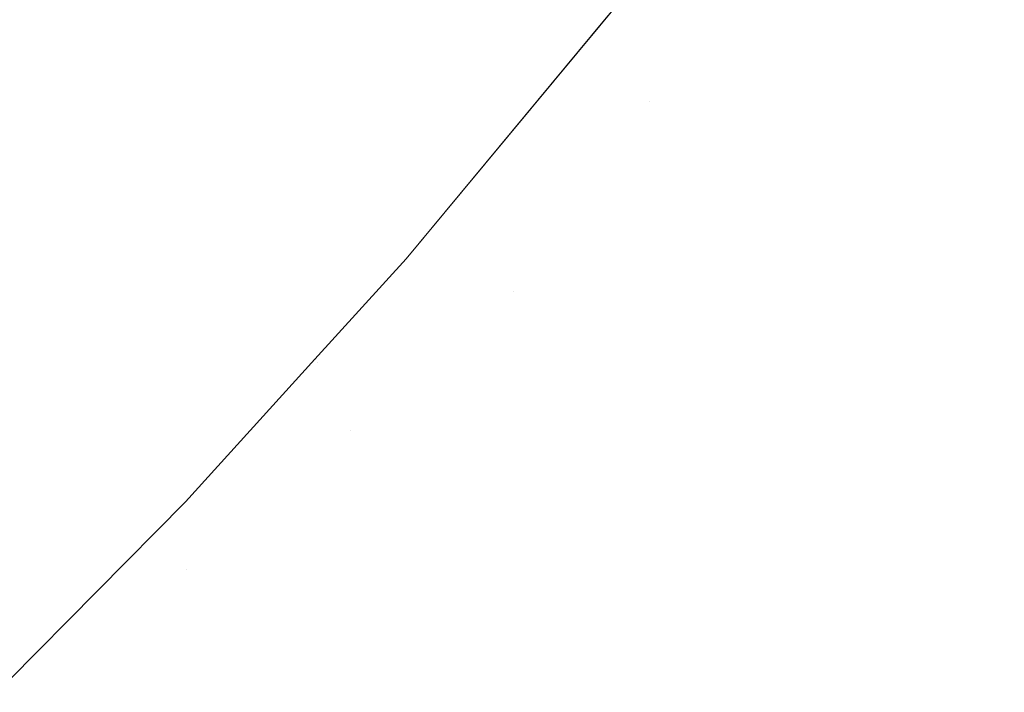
# Model space of a CAD drawing. Header units: centimetres. Extents: x -17.1 to 18.2, y 4.2 to 6.
# Tile 230 of 256: x 6.2985 to 6.3184, y 4.5324 to 4.546. Entities that reach past the tile are written whole.
import ezdxf

# ---------------------------------------------------------------- set-up
doc = ezdxf.new("R2010")
doc.units = ezdxf.units.CM
doc.header["$LTSCALE"] = 2.54
doc.layers.add('Lucido design-1', color=7, linetype='Continuous')

# ---------------------------------------------------------------- blocks, each defined once
blk = doc.blocks.new('Gruppo-3-1')
at = {"color": 7, "linetype": 'Continuous', "lineweight": 9}
blk.add_3dface([(-17.020308, 5.900212, -2276.22217), (-17.020308, 4.300212, -2276.22217), (18.147234, 4.300212, -2276.22217), (18.147234, 5.900212, -2276.22217)], dxfattribs=at)
for points, invisible_edges in [([(18.147234, 5.900212, -2277.02217), (6.24222, 4.401209, -2277.02217), (6.247738, 4.402007, -2277.02217)], 9), ([(6.24222, 4.401209, -2277.02217), (18.147234, 5.900212, -2277.02217), (18.147234, 4.300212, -2277.02217)], 9), ([(18.147234, 5.900212, -2277.02217), (6.247738, 4.402007, -2277.02217), (6.250767, 4.402575, -2277.02217)], 9), ([(6.250767, 4.402575, -2277.02217), (6.253268, 4.403044, -2277.02217), (18.147234, 5.900212, -2277.02217)], 10), ([(18.147234, 5.900212, -2277.02217), (6.253268, 4.403044, -2277.02217), (6.258817, 4.404324, -2277.02217)], 9), ([(18.147234, 5.900212, -2277.02217), (6.258817, 4.404324, -2277.02217), (6.26439, 4.405856, -2277.02217)], 9), ([(18.147234, 5.900212, -2277.02217), (6.26439, 4.405856, -2277.02217), (6.269994, 4.407647, -2277.02217)], 9), ([(18.147234, 5.900212, -2277.02217), (6.269994, 4.407647, -2277.02217), (6.275634, 4.409711, -2277.02217)], 9), ([(18.147234, 5.900212, -2277.02217), (6.275634, 4.409711, -2277.02217), (6.281313, 4.412058, -2277.02217)], 9), ([(18.147234, 5.900212, -2277.02217), (6.281313, 4.412058, -2277.02217), (6.287038, 4.414703, -2277.02217)], 9), ([(18.147234, 5.900212, -2277.02217), (6.287038, 4.414703, -2277.02217), (6.292811, 4.417664, -2277.02217)], 9), ([(18.147234, 5.900212, -2277.02217), (6.292811, 4.417664, -2277.02217), (6.298004, 4.420601, -2277.02217), (6.298635, 4.420958, -2277.02217)], 9), ([(18.147234, 5.900212, -2277.02217), (6.298635, 4.420958, -2277.02217), (6.304513, 4.424607, -2277.02217)], 9), ([(18.147234, 5.900212, -2277.02217), (6.304513, 4.424607, -2277.02217), (6.310445, 4.428633, -2277.02217)], 9), ([(18.147234, 5.900212, -2277.02217), (6.310445, 4.428633, -2277.02217), (6.316431, 4.433061, -2277.02217)], 9), ([(18.147234, 5.900212, -2277.02217), (6.316431, 4.433061, -2277.02217), (6.319508, 4.435537, -2277.02217), (6.322469, 4.437919, -2277.02217)], 9), ([(6.299658, 4.549052, -2276.674006), (6.296792, 4.545963, -2276.674006), (6.296319, 4.546992, -2276.671794), (6.299167, 4.550061, -2276.671794)], 15), ([(6.317874, 4.549797, -2276.952099), (6.318157, 4.549332, -2276.954044), (6.3154, 4.545597, -2276.954044), (6.315125, 4.546074, -2276.952099)], 15), ([(6.300988, 4.546321, -2276.680769), (6.303821, 4.549559, -2276.680769), (6.30423, 4.548765, -2276.683058), (6.301383, 4.54551, -2276.683058)], 15), ([(6.308426, 4.549479, -2276.692323), (6.30872, 4.54894, -2276.694654), (6.305902, 4.545527, -2276.694654), (6.305618, 4.546078, -2276.692323)], 15), ([(6.310369, 4.545925, -2276.925344), (6.31315, 4.549489, -2276.925344), (6.313219, 4.54937, -2276.928615), (6.310435, 4.545803, -2276.928615)], 15), ([(6.31315, 4.549489, -2276.925344), (6.310369, 4.545925, -2276.925344), (6.310799, 4.546528, -2276.92217)], 11), ([(6.310435, 4.545803, -2276.928615), (6.313219, 4.54937, -2276.928615), (6.313339, 4.549163, -2276.931982), (6.310551, 4.545591, -2276.931982)], 15), ([(6.315697, 4.545084, -2276.956004), (6.3154, 4.545597, -2276.954044), (6.318157, 4.549332, -2276.954044), (6.318463, 4.548831, -2276.956004)], 15), ([(6.310551, 4.545591, -2276.931982), (6.313339, 4.549163, -2276.931982), (6.313514, 4.54886, -2276.935444), (6.310721, 4.545281, -2276.935444)], 15), ([(6.300126, 4.548092, -2276.676241), (6.297241, 4.544983, -2276.676241), (6.296792, 4.545963, -2276.674006), (6.299658, 4.549052, -2276.674006)], 15), ([(6.306162, 4.545024, -2276.696987), (6.305902, 4.545527, -2276.694654), (6.30872, 4.54894, -2276.694654), (6.308989, 4.548449, -2276.696987)], 15), ([(6.301383, 4.54551, -2276.683058), (6.30423, 4.548765, -2276.683058), (6.304615, 4.54802, -2276.68536), (6.301754, 4.544749, -2276.68536)], 15), ([(6.310721, 4.545281, -2276.935444), (6.313514, 4.54886, -2276.935444), (6.31375, 4.548453, -2276.938998), (6.310949, 4.544863, -2276.938998)], 15), ([(6.318463, 4.548831, -2276.956004), (6.318793, 4.548291, -2276.957979), (6.316016, 4.544531, -2276.957979), (6.315697, 4.545084, -2276.956004)], 15), ([(6.308989, 4.548449, -2276.696987), (6.309232, 4.548004, -2276.699319), (6.306397, 4.544569, -2276.699319), (6.306162, 4.545024, -2276.696987)], 15), ([(6.310949, 4.544863, -2276.938998), (6.31375, 4.548453, -2276.938998), (6.314051, 4.547932, -2276.942641), (6.31124, 4.54433, -2276.942641)], 15), ([(6.316359, 4.543938, -2276.959966), (6.316016, 4.544531, -2276.957979), (6.318793, 4.548291, -2276.957979), (6.319146, 4.547713, -2276.959966)], 15), ([(6.300569, 4.547182, -2276.678496), (6.297667, 4.544054, -2276.678496), (6.297241, 4.544983, -2276.676241), (6.300126, 4.548092, -2276.676241)], 15), ([(6.302101, 4.544037, -2276.687674), (6.301754, 4.544749, -2276.68536), (6.304615, 4.54802, -2276.68536), (6.304975, 4.547324, -2276.687674)], 15), ([(6.306608, 4.544161, -2276.701649), (6.306397, 4.544569, -2276.699319), (6.309232, 4.548004, -2276.699319), (6.309451, 4.547605, -2276.701649)], 15), ([(6.31124, 4.54433, -2276.942641), (6.314051, 4.547932, -2276.942641), (6.314423, 4.547288, -2276.946366), (6.3116, 4.543672, -2276.946366)], 15), ([(6.309451, 4.547605, -2276.701649), (6.309644, 4.547251, -2276.703974), (6.306794, 4.543799, -2276.703974), (6.306608, 4.544161, -2276.701649)], 15), ([(6.319146, 4.547713, -2276.959966), (6.319524, 4.547094, -2276.961965), (6.316725, 4.543304, -2276.961965), (6.316359, 4.543938, -2276.959966)], 15), ([(6.300988, 4.546321, -2276.680769), (6.29807, 4.543175, -2276.680769), (6.297667, 4.544054, -2276.678496), (6.300569, 4.547182, -2276.678496)], 15), ([(6.304975, 4.547324, -2276.687674), (6.305309, 4.546676, -2276.689995), (6.302423, 4.543376, -2276.689995), (6.302101, 4.544037, -2276.687674)], 15), ([(6.306958, 4.543483, -2276.706291), (6.306794, 4.543799, -2276.703974), (6.309644, 4.547251, -2276.703974), (6.309813, 4.546942, -2276.706291)], 15), ([(6.311808, 4.543292, -2276.948259), (6.3116, 4.543672, -2276.946366), (6.314423, 4.547288, -2276.946366), (6.314637, 4.546918, -2276.948259)], 15), ([(6.309813, 4.546942, -2276.706291), (6.309958, 4.546677, -2276.7086), (6.307098, 4.543212, -2276.7086), (6.306958, 4.543483, -2276.706291)], 15), ([(6.317116, 4.542628, -2276.963974), (6.316725, 4.543304, -2276.961965), (6.319524, 4.547094, -2276.961965), (6.319927, 4.546434, -2276.963974)], 15), ([(6.314637, 4.546918, -2276.948259), (6.31487, 4.546513, -2276.95017), (6.312034, 4.542878, -2276.95017), (6.311808, 4.543292, -2276.948259)], 15), ([(6.302721, 4.542764, -2276.692323), (6.302423, 4.543376, -2276.689995), (6.305309, 4.546676, -2276.689995), (6.305618, 4.546078, -2276.692323)], 15), ([(6.307215, 4.542985, -2276.710899), (6.307098, 4.543212, -2276.7086), (6.309958, 4.546677, -2276.7086), (6.310079, 4.546455, -2276.710899)], 15), ([(6.310079, 4.546455, -2276.710899), (6.310177, 4.546275, -2276.713185), (6.30731, 4.542802, -2276.713185), (6.307215, 4.542985, -2276.710899)], 15), ([(6.307452, 4.542501, -2276.72217), (6.310799, 4.546528, -2276.72217), (6.310799, 4.546528, -2276.92217), (6.310337, 4.545972, -2276.92217)], 10), ([(6.310337, 4.545982, -2276.71995), (6.310799, 4.546528, -2276.72217), (6.307452, 4.542501, -2276.72217), (6.307464, 4.542502, -2276.71995)], 13), ([(6.310369, 4.545925, -2276.925344), (6.310337, 4.545972, -2276.92217), (6.310799, 4.546528, -2276.92217)], 9), ([(6.31228, 4.542428, -2276.952099), (6.312034, 4.542878, -2276.95017), (6.31487, 4.546513, -2276.95017), (6.315125, 4.546074, -2276.952099)], 15), ([(6.319927, 4.546434, -2276.963974), (6.320355, 4.545732, -2276.96599), (6.317532, 4.541908, -2276.96599), (6.317116, 4.542628, -2276.963974)], 15), ([(6.301383, 4.54551, -2276.683058), (6.29845, 4.542348, -2276.683058), (6.29807, 4.543175, -2276.680769), (6.300988, 4.546321, -2276.680769)], 15), ([(6.307382, 4.542661, -2276.715456), (6.30731, 4.542802, -2276.713185), (6.310177, 4.546275, -2276.713185), (6.310253, 4.546137, -2276.715456)], 15), ([(6.310253, 4.546137, -2276.715456), (6.310306, 4.54604, -2276.717712), (6.307434, 4.542561, -2276.717712), (6.307382, 4.542661, -2276.715456)], 15), ([(6.305618, 4.546078, -2276.692323), (6.305902, 4.545527, -2276.694654), (6.302995, 4.542202, -2276.694654), (6.302721, 4.542764, -2276.692323)], 15), ([(6.310369, 4.545925, -2276.925344), (6.307495, 4.542443, -2276.925344), (6.306327, 4.541147, -2276.92217), (6.310337, 4.545972, -2276.92217)], 11), ([(6.310337, 4.545972, -2276.92217), (6.306327, 4.541147, -2276.72217), (6.307452, 4.542501, -2276.72217)], 9), ([(6.310337, 4.545972, -2276.92217), (6.306327, 4.541147, -2276.92217), (6.306327, 4.541147, -2276.72217)], 10), ([(6.307464, 4.542502, -2276.71995), (6.307434, 4.542561, -2276.717712), (6.310306, 4.54604, -2276.717712), (6.310337, 4.545982, -2276.71995)], 15), ([(6.315125, 4.546074, -2276.952099), (6.3154, 4.545597, -2276.954044), (6.312547, 4.541941, -2276.954044), (6.31228, 4.542428, -2276.952099)], 15), ([(6.310435, 4.545803, -2276.928615), (6.307559, 4.542319, -2276.928615), (6.307495, 4.542443, -2276.925344), (6.310369, 4.545925, -2276.925344)], 15), ([(6.310551, 4.545591, -2276.931982), (6.307671, 4.542102, -2276.931982), (6.307559, 4.542319, -2276.928615), (6.310435, 4.545803, -2276.928615)], 15), ([(6.310721, 4.545281, -2276.935444), (6.307835, 4.541785, -2276.935444), (6.307671, 4.542102, -2276.931982), (6.310551, 4.545591, -2276.931982)], 15), ([(6.312834, 4.541415, -2276.956004), (6.312547, 4.541941, -2276.954044), (6.3154, 4.545597, -2276.954044), (6.315697, 4.545084, -2276.956004)], 15), ([(6.317974, 4.541144, -2276.968013), (6.317532, 4.541908, -2276.96599), (6.320355, 4.545732, -2276.96599), (6.320811, 4.544986, -2276.968013)], 15), ([(6.301754, 4.544749, -2276.68536), (6.298806, 4.541571, -2276.68536), (6.29845, 4.542348, -2276.683058), (6.301383, 4.54551, -2276.683058)], 15), ([(6.303245, 4.541689, -2276.696987), (6.302995, 4.542202, -2276.694654), (6.305902, 4.545527, -2276.694654), (6.306162, 4.545024, -2276.696987)], 15), ([(6.310949, 4.544863, -2276.938998), (6.308055, 4.541358, -2276.938998), (6.307835, 4.541785, -2276.935444), (6.310721, 4.545281, -2276.935444)], 15), ([(6.306162, 4.545024, -2276.696987), (6.306397, 4.544569, -2276.699319), (6.303471, 4.541224, -2276.699319), (6.303245, 4.541689, -2276.696987)], 15), ([(6.315697, 4.545084, -2276.956004), (6.316016, 4.544531, -2276.957979), (6.313143, 4.540849, -2276.957979), (6.312834, 4.541415, -2276.956004)], 15), ([(6.320811, 4.544986, -2276.968013), (6.321294, 4.544196, -2276.97004), (6.318442, 4.540334, -2276.97004), (6.317974, 4.541144, -2276.968013)], 15), ([(6.299139, 4.540845, -2276.687674), (6.298806, 4.541571, -2276.68536), (6.301754, 4.544749, -2276.68536), (6.302101, 4.544037, -2276.687674)], 15), ([(6.31124, 4.54433, -2276.942641), (6.308337, 4.540813, -2276.942641), (6.308055, 4.541358, -2276.938998), (6.310949, 4.544863, -2276.938998)], 15), ([(6.303674, 4.540807, -2276.701649), (6.303471, 4.541224, -2276.699319), (6.306397, 4.544569, -2276.699319), (6.306608, 4.544161, -2276.701649)], 15), ([(6.313475, 4.540242, -2276.959966), (6.313143, 4.540849, -2276.957979), (6.316016, 4.544531, -2276.957979), (6.316359, 4.543938, -2276.959966)], 15), ([(6.306608, 4.544161, -2276.701649), (6.306794, 4.543799, -2276.703974), (6.303854, 4.540437, -2276.703974), (6.303674, 4.540807, -2276.701649)], 15), ([(6.308502, 4.540493, -2276.944493), (6.308337, 4.540813, -2276.942641), (6.31124, 4.54433, -2276.942641)], 11), ([(6.31124, 4.54433, -2276.942641), (6.3116, 4.543672, -2276.946366), (6.308502, 4.540493, -2276.944493)], 11), ([(6.302101, 4.544037, -2276.687674), (6.302423, 4.543376, -2276.689995), (6.299449, 4.540171, -2276.689995), (6.299139, 4.540845, -2276.687674)], 15), ([(6.304011, 4.540114, -2276.706291), (6.303854, 4.540437, -2276.703974), (6.306794, 4.543799, -2276.703974), (6.306958, 4.543483, -2276.706291)], 15), ([(6.316359, 4.543938, -2276.959966), (6.316725, 4.543304, -2276.961965), (6.31383, 4.539593, -2276.961965), (6.313475, 4.540242, -2276.959966)], 15), ([(6.3116, 4.543672, -2276.946366), (6.308684, 4.540139, -2276.946366), (6.308502, 4.540493, -2276.944493)], 11), ([(6.308884, 4.539752, -2276.948259), (6.308684, 4.540139, -2276.946366), (6.3116, 4.543672, -2276.946366), (6.311808, 4.543292, -2276.948259)], 15), ([(6.299735, 4.539546, -2276.692323), (6.299449, 4.540171, -2276.689995), (6.302423, 4.543376, -2276.689995), (6.302721, 4.542764, -2276.692323)], 15), ([(6.306958, 4.543483, -2276.706291), (6.307098, 4.543212, -2276.7086), (6.304146, 4.539837, -2276.7086), (6.304011, 4.540114, -2276.706291)], 15), ([(6.304259, 4.539606, -2276.710899), (6.304146, 4.539837, -2276.7086), (6.307098, 4.543212, -2276.7086), (6.307215, 4.542985, -2276.710899)], 15), ([(6.311808, 4.543292, -2276.948259), (6.312034, 4.542878, -2276.95017), (6.309103, 4.539328, -2276.95017), (6.308884, 4.539752, -2276.948259)], 15), ([(6.314208, 4.538901, -2276.963974), (6.31383, 4.539593, -2276.961965), (6.316725, 4.543304, -2276.961965), (6.317116, 4.542628, -2276.963974)], 15), ([(6.307215, 4.542985, -2276.710899), (6.30731, 4.542802, -2276.713185), (6.30435, 4.539418, -2276.713185), (6.304259, 4.539606, -2276.710899)], 15), ([(6.302721, 4.542764, -2276.692323), (6.302995, 4.542202, -2276.694654), (6.299998, 4.538972, -2276.694654), (6.299735, 4.539546, -2276.692323)], 15), ([(6.304421, 4.539274, -2276.715456), (6.30435, 4.539418, -2276.713185), (6.30731, 4.542802, -2276.713185), (6.307382, 4.542661, -2276.715456)], 15), ([(6.309341, 4.538868, -2276.952099), (6.309103, 4.539328, -2276.95017), (6.312034, 4.542878, -2276.95017), (6.31228, 4.542428, -2276.952099)], 15), ([(6.307382, 4.542661, -2276.715456), (6.307434, 4.542561, -2276.717712), (6.30447, 4.539172, -2276.717712), (6.304421, 4.539274, -2276.715456)], 15), ([(6.3045, 4.539112, -2276.71995), (6.30447, 4.539172, -2276.717712), (6.307434, 4.542561, -2276.717712), (6.307464, 4.542502, -2276.71995)], 15), ([(6.317116, 4.542628, -2276.963974), (6.317532, 4.541908, -2276.96599), (6.314611, 4.538164, -2276.96599), (6.314208, 4.538901, -2276.963974)], 15), ([(6.3045, 4.539112, -2276.71995), (6.307464, 4.542502, -2276.71995), (6.306327, 4.541147, -2276.72217)], 11), ([(6.304529, 4.539052, -2276.925344), (6.307495, 4.542443, -2276.925344), (6.307559, 4.542319, -2276.928615), (6.304591, 4.538925, -2276.928615)], 15), ([(6.306327, 4.541147, -2276.92217), (6.307495, 4.542443, -2276.925344), (6.304529, 4.539052, -2276.925344)], 11), ([(6.307464, 4.542502, -2276.71995), (6.307452, 4.542501, -2276.72217), (6.306327, 4.541147, -2276.72217)], 9), ([(6.31228, 4.542428, -2276.952099), (6.312547, 4.541941, -2276.954044), (6.309598, 4.538369, -2276.954044), (6.309341, 4.538868, -2276.952099)], 15), ([(6.295431, 4.539286, -2276.683058), (6.29845, 4.542348, -2276.683058), (6.298806, 4.541571, -2276.68536), (6.295772, 4.538494, -2276.68536)], 15), ([(6.300238, 4.538449, -2276.696987), (6.299998, 4.538972, -2276.694654), (6.302995, 4.542202, -2276.694654), (6.303245, 4.541689, -2276.696987)], 15), ([(6.304591, 4.538925, -2276.928615), (6.307559, 4.542319, -2276.928615), (6.307671, 4.542102, -2276.931982), (6.304699, 4.538704, -2276.931982)], 15), ([(6.304699, 4.538704, -2276.931982), (6.307671, 4.542102, -2276.931982), (6.307835, 4.541785, -2276.935444), (6.304856, 4.538379, -2276.935444)], 15), ([(6.304856, 4.538379, -2276.935444), (6.307835, 4.541785, -2276.935444), (6.308055, 4.541358, -2276.938998), (6.305069, 4.537943, -2276.938998)], 15), ([(6.309876, 4.537832, -2276.956004), (6.309598, 4.538369, -2276.954044), (6.312547, 4.541941, -2276.954044), (6.312834, 4.541415, -2276.956004)], 15), ([(6.315039, 4.537382, -2276.968013), (6.314611, 4.538164, -2276.96599), (6.317532, 4.541908, -2276.96599), (6.317974, 4.541144, -2276.968013)], 15), ([(6.295772, 4.538494, -2276.68536), (6.298806, 4.541571, -2276.68536), (6.299139, 4.540845, -2276.687674), (6.296091, 4.537755, -2276.687674)], 15), ([(6.303245, 4.541689, -2276.696987), (6.303471, 4.541224, -2276.699319), (6.300456, 4.537974, -2276.699319), (6.300238, 4.538449, -2276.696987)], 15), ([(6.312834, 4.541415, -2276.956004), (6.313143, 4.540849, -2276.957979), (6.310175, 4.537253, -2276.957979), (6.309876, 4.537832, -2276.956004)], 15), ([(6.300651, 4.537549, -2276.701649), (6.300456, 4.537974, -2276.699319), (6.303471, 4.541224, -2276.699319), (6.303674, 4.540807, -2276.701649)], 15), ([(6.305197, 4.537681, -2276.940809), (6.305069, 4.537943, -2276.938998), (6.308055, 4.541358, -2276.938998), (6.308337, 4.540813, -2276.942641)], 15), ([(6.304529, 4.539052, -2276.925344), (6.304483, 4.539116, -2276.92217), (6.306327, 4.541147, -2276.92217)], 9), ([(6.304483, 4.539116, -2276.72217), (6.306327, 4.541147, -2276.72217), (6.306327, 4.541147, -2276.92217), (6.304483, 4.539116, -2276.92217)], 10), ([(6.306327, 4.541147, -2276.72217), (6.304483, 4.539116, -2276.72217), (6.3045, 4.539112, -2276.71995)], 10), ([(6.317974, 4.541144, -2276.968013), (6.318442, 4.540334, -2276.97004), (6.315492, 4.536553, -2276.97004), (6.315039, 4.537382, -2276.968013)], 15), ([(6.296091, 4.537755, -2276.687674), (6.299139, 4.540845, -2276.687674), (6.299449, 4.540171, -2276.689995), (6.296388, 4.537067, -2276.689995)], 15), ([(6.303674, 4.540807, -2276.701649), (6.303854, 4.540437, -2276.703974), (6.300824, 4.537172, -2276.703974), (6.300651, 4.537549, -2276.701649)], 15), ([(6.308337, 4.540813, -2276.942641), (6.30534, 4.537386, -2276.942641), (6.305197, 4.537681, -2276.940809)], 11), ([(6.305499, 4.537059, -2276.944493), (6.30534, 4.537386, -2276.942641), (6.308337, 4.540813, -2276.942641), (6.308502, 4.540493, -2276.944493)], 15), ([(6.310495, 4.536633, -2276.959966), (6.310175, 4.537253, -2276.957979), (6.313143, 4.540849, -2276.957979), (6.313475, 4.540242, -2276.959966)], 15), ([(6.300975, 4.536842, -2276.706291), (6.300824, 4.537172, -2276.703974), (6.303854, 4.540437, -2276.703974), (6.304011, 4.540114, -2276.706291)], 15), ([(6.308502, 4.540493, -2276.944493), (6.308684, 4.540139, -2276.946366), (6.305675, 4.536698, -2276.946366), (6.305499, 4.537059, -2276.944493)], 15), ([(6.296662, 4.53643, -2276.692323), (6.296388, 4.537067, -2276.689995), (6.299449, 4.540171, -2276.689995), (6.299735, 4.539546, -2276.692323)], 15), ([(6.313475, 4.540242, -2276.959966), (6.31383, 4.539593, -2276.961965), (6.310838, 4.535969, -2276.961965), (6.310495, 4.536633, -2276.959966)], 15), ([(6.315971, 4.535675, -2276.972069), (6.315492, 4.536553, -2276.97004), (6.318442, 4.540334, -2276.97004), (6.318938, 4.539477, -2276.972069)], 15), ([(6.304011, 4.540114, -2276.706291), (6.304146, 4.539837, -2276.7086), (6.301105, 4.53656, -2276.7086), (6.300975, 4.536842, -2276.706291)], 15), ([(6.305868, 4.536302, -2276.948259), (6.305675, 4.536698, -2276.946366), (6.308684, 4.540139, -2276.946366), (6.308884, 4.539752, -2276.948259)], 15), ([(6.301213, 4.536323, -2276.710899), (6.301105, 4.53656, -2276.7086), (6.304146, 4.539837, -2276.7086), (6.304259, 4.539606, -2276.710899)], 15), ([(6.304259, 4.539606, -2276.710899), (6.30435, 4.539418, -2276.713185), (6.301301, 4.536132, -2276.713185), (6.301213, 4.536323, -2276.710899)], 15), ([(6.308884, 4.539752, -2276.948259), (6.309103, 4.539328, -2276.95017), (6.306079, 4.53587, -2276.95017), (6.305868, 4.536302, -2276.948259)], 15), ([(6.311203, 4.535261, -2276.963974), (6.310838, 4.535969, -2276.961965), (6.31383, 4.539593, -2276.961965), (6.314208, 4.538901, -2276.963974)], 15), ([(6.299735, 4.539546, -2276.692323), (6.299998, 4.538972, -2276.694654), (6.296915, 4.535845, -2276.694654), (6.296662, 4.53643, -2276.692323)], 15), ([(6.301369, 4.535985, -2276.715456), (6.301301, 4.536132, -2276.713185), (6.30435, 4.539418, -2276.713185), (6.304421, 4.539274, -2276.715456)], 15), ([(6.318938, 4.539477, -2276.972069), (6.31946, 4.538572, -2276.974099), (6.316477, 4.534749, -2276.974099), (6.315971, 4.535675, -2276.972069)], 15), ([(6.304421, 4.539274, -2276.715456), (6.30447, 4.539172, -2276.717712), (6.301416, 4.535881, -2276.717712), (6.301369, 4.535985, -2276.715456)], 15), ([(6.301444, 4.535819, -2276.71995), (6.301416, 4.535881, -2276.717712), (6.30447, 4.539172, -2276.717712), (6.3045, 4.539112, -2276.71995)], 15), ([(6.306308, 4.5354, -2276.952099), (6.306079, 4.53587, -2276.95017), (6.309103, 4.539328, -2276.95017), (6.309341, 4.538868, -2276.952099)], 15), ([(6.297145, 4.535311, -2276.696987), (6.296915, 4.535845, -2276.694654), (6.299998, 4.538972, -2276.694654), (6.300238, 4.538449, -2276.696987)], 15), ([(6.301866, 4.536232, -2276.72217), (6.301444, 4.535819, -2276.71995), (6.3045, 4.539112, -2276.71995)], 11), ([(6.304529, 4.539052, -2276.925344), (6.301473, 4.535758, -2276.925344), (6.301866, 4.536232, -2276.92217)], 11), ([(6.304591, 4.538925, -2276.928615), (6.301532, 4.535628, -2276.928615), (6.301473, 4.535758, -2276.925344), (6.304529, 4.539052, -2276.925344)], 15), ([(6.301866, 4.536232, -2276.92217), (6.304483, 4.539116, -2276.92217), (6.304529, 4.539052, -2276.925344)], 10), ([(6.304483, 4.539116, -2276.92217), (6.301866, 4.536232, -2276.92217), (6.301866, 4.536232, -2276.72217), (6.304483, 4.539116, -2276.72217)], 10), ([(6.3045, 4.539112, -2276.71995), (6.304483, 4.539116, -2276.72217), (6.301866, 4.536232, -2276.72217)], 9), ([(6.304699, 4.538704, -2276.931982), (6.301636, 4.535402, -2276.931982), (6.301532, 4.535628, -2276.928615), (6.304591, 4.538925, -2276.928615)], 15), ([(6.309341, 4.538868, -2276.952099), (6.309598, 4.538369, -2276.954044), (6.306556, 4.534891, -2276.954044), (6.306308, 4.5354, -2276.952099)], 15), ([(6.314208, 4.538901, -2276.963974), (6.314611, 4.538164, -2276.96599), (6.311592, 4.534508, -2276.96599), (6.311203, 4.535261, -2276.963974)], 15), ([(6.304856, 4.538379, -2276.935444), (6.301787, 4.535072, -2276.935444), (6.301636, 4.535402, -2276.931982), (6.304699, 4.538704, -2276.931982)], 15), ([(6.300238, 4.538449, -2276.696987), (6.300456, 4.537974, -2276.699319), (6.297354, 4.534828, -2276.699319), (6.297145, 4.535311, -2276.696987)], 15), ([(6.301883, 4.534864, -2276.93721), (6.301787, 4.535072, -2276.935444), (6.304856, 4.538379, -2276.935444), (6.305069, 4.537943, -2276.938998)], 15), ([(6.317011, 4.533774, -2276.976126), (6.316477, 4.534749, -2276.974099), (6.31946, 4.538572, -2276.974099), (6.320011, 4.537619, -2276.976126)], 15), ([(6.306823, 4.534341, -2276.956004), (6.306556, 4.534891, -2276.954044), (6.309598, 4.538369, -2276.954044), (6.309876, 4.537832, -2276.956004)], 15), ([(6.312005, 4.533708, -2276.968013), (6.311592, 4.534508, -2276.96599), (6.314611, 4.538164, -2276.96599), (6.315039, 4.537382, -2276.968013)], 15), ([(6.297541, 4.534394, -2276.701649), (6.297354, 4.534828, -2276.699319), (6.300456, 4.537974, -2276.699319), (6.300651, 4.537549, -2276.701649)], 15), ([(6.305069, 4.537943, -2276.938998), (6.301992, 4.534627, -2276.938998), (6.301883, 4.534864, -2276.93721)], 11), ([(6.302115, 4.534359, -2276.940809), (6.301992, 4.534627, -2276.938998), (6.305069, 4.537943, -2276.938998), (6.305197, 4.537681, -2276.940809)], 15), ([(6.309876, 4.537832, -2276.956004), (6.310175, 4.537253, -2276.957979), (6.307111, 4.53375, -2276.957979), (6.306823, 4.534341, -2276.956004)], 15), ([(6.305197, 4.537681, -2276.940809), (6.30534, 4.537386, -2276.942641), (6.302252, 4.534058, -2276.942641), (6.302115, 4.534359, -2276.940809)], 15), ([(6.320011, 4.537619, -2276.976126), (6.320591, 4.536616, -2276.978149), (6.317572, 4.532747, -2276.978149), (6.317011, 4.533774, -2276.976126)], 15), ([(6.300651, 4.537549, -2276.701649), (6.300824, 4.537172, -2276.703974), (6.297706, 4.53401, -2276.703974), (6.297541, 4.534394, -2276.701649)], 15), ([(6.302405, 4.533725, -2276.944493), (6.302252, 4.534058, -2276.942641), (6.30534, 4.537386, -2276.942641), (6.305499, 4.537059, -2276.944493)], 15), ([(6.315039, 4.537382, -2276.968013), (6.315492, 4.536553, -2276.97004), (6.312443, 4.53286, -2276.97004), (6.312005, 4.533708, -2276.968013)], 15), ([(6.30742, 4.533116, -2276.959966), (6.307111, 4.53375, -2276.957979), (6.310175, 4.537253, -2276.957979), (6.310495, 4.536633, -2276.959966)], 15), ([(6.297851, 4.533674, -2276.706291), (6.297706, 4.53401, -2276.703974), (6.300824, 4.537172, -2276.703974), (6.300975, 4.536842, -2276.706291)], 15), ([(6.305499, 4.537059, -2276.944493), (6.305675, 4.536698, -2276.946366), (6.302574, 4.533356, -2276.946366), (6.302405, 4.533725, -2276.944493)], 15), ([(6.300975, 4.536842, -2276.706291), (6.301105, 4.53656, -2276.7086), (6.297975, 4.533386, -2276.7086), (6.297851, 4.533674, -2276.706291)], 15), ([(6.30276, 4.532952, -2276.948259), (6.302574, 4.533356, -2276.946366), (6.305675, 4.536698, -2276.946366), (6.305868, 4.536302, -2276.948259)], 15), ([(6.310495, 4.536633, -2276.959966), (6.310838, 4.535969, -2276.961965), (6.30775, 4.532439, -2276.961965), (6.30742, 4.533116, -2276.959966)], 15), ([(6.317572, 4.532747, -2276.978149), (6.320591, 4.536616, -2276.978149), (6.3212, 4.535563, -2276.980164), (6.318161, 4.531669, -2276.980164)], 15), ([(6.298079, 4.533144, -2276.710899), (6.297975, 4.533386, -2276.7086), (6.301105, 4.53656, -2276.7086), (6.301213, 4.536323, -2276.710899)], 15), ([(6.312906, 4.531963, -2276.972069), (6.312443, 4.53286, -2276.97004), (6.315492, 4.536553, -2276.97004), (6.315971, 4.535675, -2276.972069)], 15), ([(6.301213, 4.536323, -2276.710899), (6.301301, 4.536132, -2276.713185), (6.298164, 4.532949, -2276.713185), (6.298079, 4.533144, -2276.710899)], 15), ([(6.298295, 4.532625, -2276.92217), (6.301866, 4.536232, -2276.92217), (6.301473, 4.535758, -2276.925344), (6.298328, 4.532568, -2276.925344)], 14), ([(6.298295, 4.532625, -2276.72217), (6.301866, 4.536232, -2276.72217), (6.301866, 4.536232, -2276.92217), (6.298295, 4.532625, -2276.92217)], 10), ([(6.301444, 4.535819, -2276.71995), (6.301866, 4.536232, -2276.72217), (6.298295, 4.532625, -2276.72217), (6.298301, 4.532631, -2276.71995)], 13), ([(6.305868, 4.536302, -2276.948259), (6.306079, 4.53587, -2276.95017), (6.302962, 4.532511, -2276.95017), (6.30276, 4.532952, -2276.948259)], 15), ([(6.298228, 4.5328, -2276.715456), (6.298164, 4.532949, -2276.713185), (6.301301, 4.536132, -2276.713185), (6.301369, 4.535985, -2276.715456)], 15), ([(6.301369, 4.535985, -2276.715456), (6.301416, 4.535881, -2276.717712), (6.298274, 4.532694, -2276.717712), (6.298228, 4.5328, -2276.715456)], 15), ([(6.298301, 4.532631, -2276.71995), (6.298274, 4.532694, -2276.717712), (6.301416, 4.535881, -2276.717712), (6.301444, 4.535819, -2276.71995)], 15), ([(6.303182, 4.532031, -2276.952099), (6.302962, 4.532511, -2276.95017), (6.306079, 4.53587, -2276.95017), (6.306308, 4.5354, -2276.952099)], 15), ([(6.308102, 4.531715, -2276.963974), (6.30775, 4.532439, -2276.961965), (6.310838, 4.535969, -2276.961965), (6.311203, 4.535261, -2276.963974)], 15), ([(6.298328, 4.532568, -2276.925344), (6.301473, 4.535758, -2276.925344), (6.301532, 4.535628, -2276.928615), (6.298385, 4.532436, -2276.928615)], 15), ([(6.298385, 4.532436, -2276.928615), (6.301532, 4.535628, -2276.928615), (6.301636, 4.535402, -2276.931982), (6.298484, 4.532206, -2276.931982)], 15), ([(6.315971, 4.535675, -2276.972069), (6.316477, 4.534749, -2276.974099), (6.313395, 4.531016, -2276.974099), (6.312906, 4.531963, -2276.972069)], 15), ([(6.298551, 4.532051, -2276.933702), (6.298484, 4.532206, -2276.931982), (6.301636, 4.535402, -2276.931982), (6.301787, 4.535072, -2276.935444)], 15), ([(6.306308, 4.5354, -2276.952099), (6.306556, 4.534891, -2276.954044), (6.303421, 4.531512, -2276.954044), (6.303182, 4.532031, -2276.952099)], 15), ([(6.318161, 4.531669, -2276.980164), (6.3212, 4.535563, -2276.980164), (6.321838, 4.534459, -2276.98217), (6.318779, 4.530538, -2276.98217)], 15), ([(6.311203, 4.535261, -2276.963974), (6.311592, 4.534508, -2276.96599), (6.308477, 4.530946, -2276.96599), (6.308102, 4.531715, -2276.963974)], 15), ([(6.301787, 4.535072, -2276.935444), (6.298629, 4.531869, -2276.935444), (6.298551, 4.532051, -2276.933702)], 11), ([(6.298721, 4.531657, -2276.93721), (6.298629, 4.531869, -2276.935444), (6.301787, 4.535072, -2276.935444), (6.301883, 4.534864, -2276.93721)], 15), ([(6.301883, 4.534864, -2276.93721), (6.301992, 4.534627, -2276.938998), (6.298825, 4.531415, -2276.938998), (6.298721, 4.531657, -2276.93721)], 15), ([(6.303678, 4.530951, -2276.956004), (6.303421, 4.531512, -2276.954044), (6.306556, 4.534891, -2276.954044), (6.306823, 4.534341, -2276.956004)], 15), ([(6.298943, 4.531142, -2276.940809), (6.298825, 4.531415, -2276.938998), (6.301992, 4.534627, -2276.938998), (6.302115, 4.534359, -2276.940809)], 15), ([(6.31391, 4.530018, -2276.976126), (6.313395, 4.531016, -2276.974099), (6.316477, 4.534749, -2276.974099), (6.317011, 4.533774, -2276.976126)], 15), ([(6.308875, 4.530128, -2276.968013), (6.308477, 4.530946, -2276.96599), (6.311592, 4.534508, -2276.96599), (6.312005, 4.533708, -2276.968013)], 15), ([(6.302115, 4.534359, -2276.940809), (6.302252, 4.534058, -2276.942641), (6.299075, 4.530836, -2276.942641), (6.298943, 4.531142, -2276.940809)], 15), ([(6.306823, 4.534341, -2276.956004), (6.307111, 4.53375, -2276.957979), (6.303954, 4.530348, -2276.957979), (6.303678, 4.530951, -2276.956004)], 15), ([(6.299222, 4.530496, -2276.944493), (6.299075, 4.530836, -2276.942641), (6.302252, 4.534058, -2276.942641), (6.302405, 4.533725, -2276.944493)], 15), ([(6.302405, 4.533725, -2276.944493), (6.302574, 4.533356, -2276.946366), (6.299384, 4.53012, -2276.946366), (6.299222, 4.530496, -2276.944493)], 15), ([(6.304251, 4.529701, -2276.959966), (6.303954, 4.530348, -2276.957979), (6.307111, 4.53375, -2276.957979), (6.30742, 4.533116, -2276.959966)], 15), ([(6.312005, 4.533708, -2276.968013), (6.312443, 4.53286, -2276.97004), (6.309297, 4.529262, -2276.97004), (6.308875, 4.530128, -2276.968013)], 15), ([(6.317011, 4.533774, -2276.976126), (6.317572, 4.532747, -2276.978149), (6.314452, 4.528968, -2276.978149), (6.31391, 4.530018, -2276.976126)], 15), ([(6.299561, 4.529708, -2276.948259), (6.299384, 4.53012, -2276.946366), (6.302574, 4.533356, -2276.946366), (6.30276, 4.532952, -2276.948259)], 15), ([(6.30742, 4.533116, -2276.959966), (6.30775, 4.532439, -2276.961965), (6.304568, 4.529009, -2276.961965), (6.304251, 4.529701, -2276.959966)], 15), ([(6.30276, 4.532952, -2276.948259), (6.302962, 4.532511, -2276.95017), (6.299755, 4.529258, -2276.95017), (6.299561, 4.529708, -2276.948259)], 15), ([(6.309743, 4.528346, -2276.972069), (6.309297, 4.529262, -2276.97004), (6.312443, 4.53286, -2276.97004), (6.312906, 4.531963, -2276.972069)], 15), ([(6.318161, 4.531669, -2276.980164), (6.315022, 4.527866, -2276.980164), (6.314452, 4.528968, -2276.978149), (6.317572, 4.532747, -2276.978149)], 15), ([(6.299966, 4.528769, -2276.952099), (6.299755, 4.529258, -2276.95017), (6.302962, 4.532511, -2276.95017), (6.303182, 4.532031, -2276.952099)], 15), ([(6.304907, 4.528272, -2276.963974), (6.304568, 4.529009, -2276.961965), (6.30775, 4.532439, -2276.961965), (6.308102, 4.531715, -2276.963974)], 15)]:
    blk.add_3dface(points, dxfattribs=dict(at, invisible_edges=invisible_edges))
blk = doc.blocks.new('Gruppo-4-1')
at = {"color": 7}
blk.add_blockref('Gruppo-3-1', (0, 0), dxfattribs=at)

msp = doc.modelspace()

# ---------------------------------------------------------------- block references
at = {"layer": 'Lucido design-1', "color": 7}
msp.add_blockref('Gruppo-4-1', (0, 0), dxfattribs=at)

doc.saveas('drawing.dxf')
